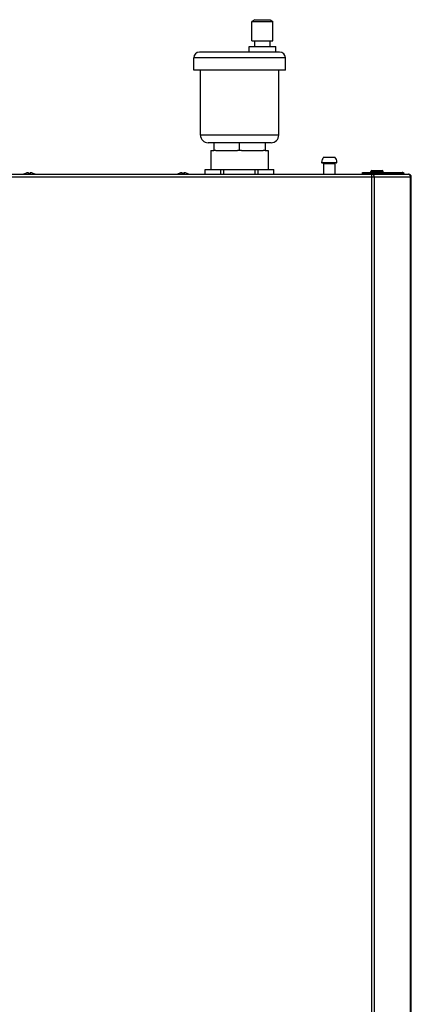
# Model space of a CAD drawing. Header units: centimetres. Extents: x 4745 to 39369, y 17389 to 19524.
# Tile 35 of 188: x 15519 to 15539, y 18210 to 18262. Entities that reach past the tile are written whole.
import ezdxf

# ---------------------------------------------------------------- set-up
doc = ezdxf.new("R2010")
doc.units = ezdxf.units.CM
doc.layers.add('$_urządzenia', color=250, linetype='Continuous')

# ---------------------------------------------------------------- blocks, each defined once
blk = doc.blocks.new('A$C92957c0b')
at = {"layer": '$_urządzenia'}
for p, q in [((218, 52), (216.5, 51)), ((218, 52), (226, 52)), ((226, 52), (227.5, 51)), ((216.5, 51), (227.5, 51)), ((216.5, 41), (216.5, 51)), ((227.5, 41), (227.5, 51)), ((215, 38), (229, 38)), ((215, 35), (215, 38)), ((216.5, 41), (227.5, 41)), ((218, 38), (218, 41)), ((226, 38), (226, 41)), ((229, 35), (229, 38)), ((234, 32), (186, 32)), ((186, 25.5), (186, 32)), ((231, 35), (189, 35)), ((234, 25.5), (234, 32)), ((234, 25.5), (186, 25.5)), ((189.5, -8.5), (189.5, 25.5)), ((230.5, -8.5), (230.5, 25.5)), ((230.5, -8.5), (189.5, -8.5)), ((226.5, -12.5), (193.5, -12.5)), ((196.5, -12.5), (196.5, -16.5)), ((210, -16.5), (210, -12.5)), ((223.5, -12.5), (223.5, -16.5)), ((195, -16.5), (196.5, -16.5)), ((195, -16.5), (195, -26.5)), ((197.6, -16.5), (196.5, -16.5)), ((197.6, -16.5), (208.9, -16.5)), ((211.1, -16.5), (208.9, -16.5)), ((211.1, -16.5), (222.4, -16.5)), ((223.5, -16.5), (222.4, -16.5)), ((223.5, -16.5), (225, -16.5)), ((225, -16.5), (225, -26.5)), ((254.05, -20.1), (259.95, -20.1)), ((253, -22.8), (261, -22.8)), ((260.6, -23.1), (253.4, -23.1)), ((254.05, -23.4), (259.95, -23.4)), ((254.05, -23.4), (254.05, -29)), ((259.95, -23.4), (259.95, -29)), ((0, -29), (298.6, -29)), ((0, -30.4), (300, -30.4)), ((97.77, -28.56), (97.77, -28.54)), ((97.85, -28.56), (97.85, -28.54)), ((99.35, -28.56), (99.35, -28.22)), ((100.27, -28.22), (100.27, -28.55)), ((100.35, -28.22), (100.35, -28.56)), ((101.85, -28.54), (101.85, -28.56)), ((178.38, -28.56), (178.38, -28.54)), ((178.46, -28.56), (178.46, -28.54)), ((179.96, -28.56), (179.96, -28.22)), ((180.88, -28.22), (180.88, -28.55)), ((180.96, -28.22), (180.96, -28.56)), ((182.46, -28.54), (182.46, -28.56)), ((192, -26.5), (228, -26.5)), ((192, -29), (192, -26.5)), ((192.02, -29), (192.02, -26.5)), ((200.27, -29), (200.27, -26.5)), ((201.75, -29), (201.75, -26.5)), ((218.25, -29), (218.25, -26.5)), ((219.73, -29), (219.73, -26.5)), ((227.98, -29), (227.98, -26.5)), ((228, -29), (228, -26.5)), ((274.49, -28), (296, -28)), ((274.49, -28.7), (274.49, -28)), ((274.49, -28.7), (278.98, -28.7)), ((274.75, -28), (274.75, -28.7)), ((278.74, -27.5), (285.24, -27.5)), ((278.74, -28), (278.74, -27.5)), ((279.15, -28.1), (278.96, -28.75)), ((278.97, -28.74), (278.96, -28.75)), ((278.96, -28.75), (278.96, -28.75)), ((278.99, -28), (278.99, -28.59)), ((279.13, -28.91), (279.48, -28.41)), ((279.2, -29), (279.13, -28.91)), ((279.24, -27), (284.74, -27)), ((279.34, -1127), (279.34, -29)), ((279.75, -28.79), (279.48, -28.41)), ((295.89, -28.41), (279.48, -28.41)), ((279.61, -29), (279.75, -28.79)), ((296.16, -28.79), (279.75, -28.79)), ((280.56, -30.4), (280.56, -1125.6)), ((285.24, -28), (285.24, -27.5)), ((295.24, -28), (295.19, -28)), ((295.34, -28), (295.34, -28.02)), ((296.16, -28.79), (295.89, -28.41)), ((295.98, -28), (295.98, -28.54)), ((296, -28), (296, -28.56)), ((299.63, -1125.6), (299.63, -30.4)), ((300, -1125.6), (300, -30.4))]:
    blk.add_line(p, q, dxfattribs=at)
for points in [[(279.13, -28.91), (279.12, -28.88), (279.1, -28.86), (279.08, -28.84), (279.06, -28.82), (279.04, -28.81), (279.03, -28.79), (279.01, -28.77), (278.98, -28.76), (278.96, -28.75)], [(278.99, -28.59), (278.99, -28.59), (278.99, -28.6), (278.99, -28.6), (278.99, -28.6), (278.99, -28.61), (278.99, -28.62), (278.99, -28.63), (278.99, -28.64), (278.99, -28.65), (278.98, -28.66), (278.98, -28.67), (278.98, -28.69), (278.98, -28.7)], [(279.15, -28.1), (279.13, -28.08), (279.11, -28.06), (279.1, -28.04), (279.08, -28.03), (279.06, -28.02), (279.04, -28.01), (279.03, -28), (279.01, -28), (278.99, -28)], [(279.48, -28.41), (279.45, -28.37), (279.42, -28.32), (279.38, -28.28), (279.34, -28.25), (279.31, -28.21), (279.27, -28.18), (279.23, -28.15), (279.19, -28.12), (279.15, -28.1)], [(280.1, -29), (280.08, -29), (280.06, -29), (280.04, -28.99), (280.02, -28.99), (280, -28.98), (279.98, -28.98), (279.96, -28.97), (279.94, -28.96), (279.92, -28.95), (279.9, -28.93), (279.88, -28.92), (279.86, -28.91), (279.84, -28.89), (279.82, -28.87), (279.8, -28.86), (279.79, -28.84), (279.77, -28.82), (279.75, -28.79)], [(280.46, -29.7), (280.44, -29.65), (280.42, -29.6), (280.41, -29.56), (280.39, -29.51), (280.37, -29.47), (280.34, -29.43), (280.32, -29.39), (280.3, -29.35), (280.28, -29.32), (280.25, -29.28), (280.23, -29.25), (280.2, -29.22), (280.17, -29.19), (280.14, -29.16), (280.12, -29.14), (280.09, -29.11), (280.06, -29.09), (280.03, -29.07), (280, -29.06), (279.97, -29.04), (279.94, -29.03), (279.91, -29.02), (279.88, -29.01), (279.84, -29), (279.81, -29), (279.78, -29)], [(280.56, -30.4), (280.56, -30.34), (280.56, -30.29), (280.56, -30.23), (280.55, -30.18), (280.55, -30.12), (280.54, -30.06), (280.53, -30.01), (280.52, -29.96), (280.51, -29.9), (280.5, -29.85), (280.49, -29.8), (280.47, -29.75), (280.46, -29.7)], [(295.89, -28.41), (295.85, -28.36), (295.81, -28.31), (295.77, -28.27), (295.73, -28.23), (295.69, -28.19), (295.64, -28.15), (295.59, -28.12), (295.55, -28.09), (295.5, -28.07), (295.45, -28.05), (295.4, -28.03), (295.35, -28.02), (295.29, -28.01), (295.24, -28)], [(296.51, -29), (296.49, -29), (296.47, -29), (296.45, -28.99), (296.43, -28.99), (296.41, -28.98), (296.38, -28.98), (296.36, -28.97), (296.34, -28.96), (296.32, -28.95), (296.3, -28.93), (296.28, -28.92), (296.27, -28.91), (296.25, -28.89), (296.23, -28.87), (296.21, -28.86), (296.19, -28.84), (296.18, -28.82), (296.16, -28.79)], [(299.63, -30.4), (299.63, -30.34), (299.62, -30.29), (299.62, -30.23), (299.61, -30.18), (299.6, -30.12), (299.59, -30.06), (299.58, -30.01), (299.57, -29.96), (299.55, -29.9), (299.53, -29.85), (299.51, -29.8), (299.49, -29.75), (299.47, -29.7), (299.45, -29.65), (299.42, -29.6), (299.39, -29.56), (299.36, -29.51), (299.33, -29.47), (299.3, -29.43), (299.27, -29.39), (299.23, -29.35), (299.2, -29.32), (299.16, -29.28), (299.12, -29.25), (299.09, -29.22), (299.05, -29.19), (299, -29.16), (298.96, -29.14), (298.92, -29.11), (298.88, -29.09), (298.83, -29.07), (298.79, -29.06), (298.74, -29.04), (298.7, -29.03), (298.65, -29.02), (298.6, -29.01), (298.56, -29), (298.51, -29), (298.46, -29)]]:
    blk.add_lwpolyline(points, dxfattribs=at)
for centre, radius, start, end in [((189, 32), 3, 90, 180), ((231, 32), 3, 0, 90), ((193.5, -8.5), 4, 180, 270), ((226.5, -8.5), 4, 270, 0), ((257, -22.8), 4, 137.5189, 180), ((257, -22.8), 4, 0, 42.4811), ((253.53, -22.51), 0.6, 208.677, 257.8382), ((253.75, -23.4), 0.3, 0, 90), ((260.25, -23.4), 0.3, 90, 180), ((260.47, -22.51), 0.6, 282.1618, 331.323), ((99.77, -33.93), 5.75, 110.3544, 121), ((99.85, -33.93), 5.75, 110.3544, 121), ((99.77, -33.93), 5.73, 95.0076, 110.4353), ((99.85, -33.93), 5.73, 95.0076, 110.4353), ((99.85, -33.93), 5.39, 84.6783, 95.3217), ((99.77, -33.93), 5.39, 94.1381, 94.52), ((99.77, -33.93), 5.73, 84.2371, 84.9924), ((99.85, -33.93), 5.73, 69.5647, 84.9924), ((99.85, -33.93), 5.75, 59, 69.6456), ((180.38, -33.93), 5.75, 110.3544, 121), ((180.46, -33.93), 5.75, 110.3544, 121), ((180.38, -33.93), 5.73, 95.0076, 110.4353), ((180.46, -33.93), 5.73, 95.0076, 110.4353), ((180.46, -33.93), 5.39, 84.6783, 95.3217), ((180.38, -33.93), 5.39, 94.1381, 94.52), ((180.38, -33.93), 5.73, 84.2371, 84.9924), ((180.46, -33.93), 5.73, 69.5647, 84.9924), ((180.46, -33.93), 5.75, 59, 69.6456), ((257, -33.93), 5.75, 120.8779, 121), ((257, -33.93), 5.75, 59, 59.1221), ((279.24, -27.5), 0.5, 90, 180), ((284.74, -27.5), 0.5, 0, 90), ((298.6, -30.4), 1.4, 0, 90)]:
    blk.add_arc(centre, radius, start, end, dxfattribs=at)

msp = doc.modelspace()

# ---------------------------------------------------------------- block references
at = {"layer": '$_urządzenia', "xscale": 0.1, "yscale": 0.1, "zscale": 0.1}
msp.add_blockref('A$C92957c0b', (15509.216, 18256.513), dxfattribs=at)

doc.saveas('drawing.dxf')
